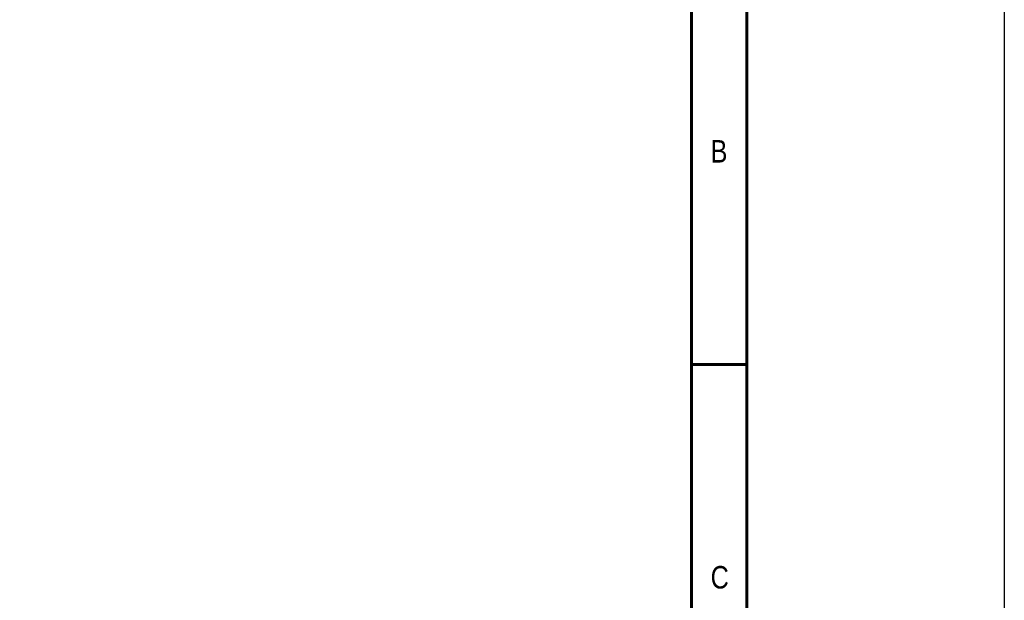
# Model space of a CAD drawing. Header units: inches. Extents: x 0 to 6721, y -3375 to 1330.
# Tile 77 of 198: x 4831 to 5216, y -1892 to -1664. Entities that reach past the tile are written whole.
import ezdxf
from ezdxf.enums import TextEntityAlignment as Align

# ---------------------------------------------------------------- set-up
doc = ezdxf.new("R2010")
doc.units = ezdxf.units.IN
doc.header["$MEASUREMENT"] = 0
doc.layers.add('BORDER', color=7, linetype='Continuous')
doc.styles.add('SEACAD_arial_ttf', font='arial.ttf', dxfattribs={"height": 0.2})

# ---------------------------------------------------------------- blocks, each defined once
blk = doc.blocks.new('A4橫')
at = {"layer": 'BORDER', "color": 123, "linetype": 'Continuous', "lineweight": 60, "ltscale": 25.4}
for p, q in [((4924.32, 1170.89), (4924.32, 1453.75)), ((4917.11, 1446.54), (4917.11, 1170.89)), ((4924.32, 1316.96), (4917.11, 1316.96))]:
    blk.add_line(p, q, dxfattribs=at)
at = {"layer": 'BORDER', "color": 60, "linetype": 'Continuous', "ltscale": 25.4, "style": 'SEACAD_arial_ttf', "width": 0.8}
for s, p in [('B', (4919.6, 1346.29)), ('C', (4919.6, 1290.65))]:
    blk.add_text(s, height=2.94, dxfattribs=at).set_placement(p, align=Align.TOP_LEFT)

msp = doc.modelspace()

# ---------------------------------------------------------------- linework, layer by layer
at = {"color": 4}
msp.add_lwpolyline([(4436.223, 789.318), (5216.223, 789.318), (5216.223, -3374.682), (4436.223, -3374.682)], close=True, dxfattribs=at)

# ---------------------------------------------------------------- block references
at = {"xscale": 3, "yscale": 3, "zscale": 3}
msp.add_blockref('A4橫', (-9657.563, -5750.142), dxfattribs=at)

doc.saveas('drawing.dxf')
